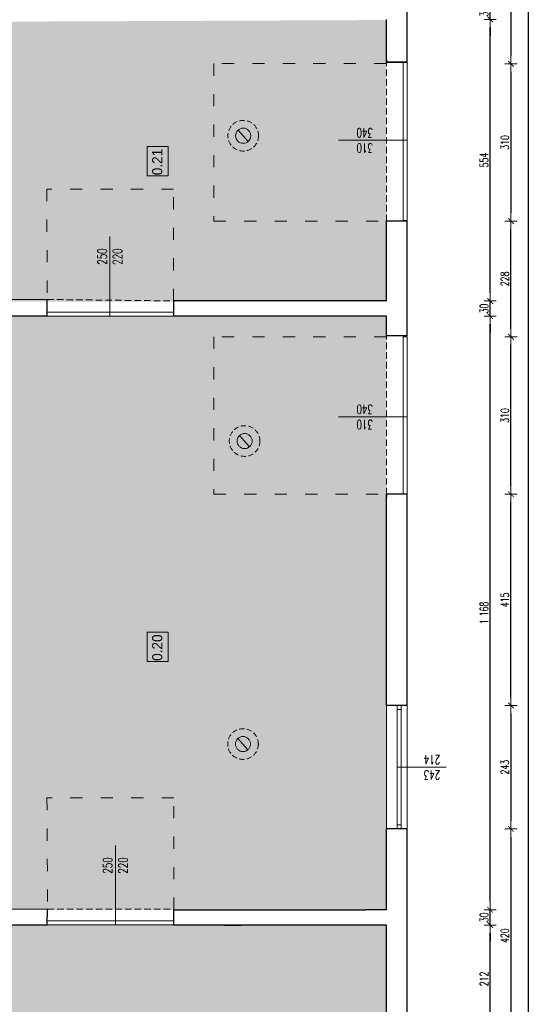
# Model space of a CAD drawing. Header units: millimetres. Extents: x -2948 to 78628, y 64669 to 215420.
# Tile 154 of 256: x 56582 to 57596, y 106581 to 108519. Entities that reach past the tile are written whole.
import ezdxf

# ---------------------------------------------------------------- set-up
doc = ezdxf.new("R2010")
doc.units = ezdxf.units.MM
for name, pattern in [('ACAD_ISO03W100', [30, 12, -18]), ('DASHED2', [0.375, 0.25, -0.125]), ('HIDDEN', [9.525, 6.35, -3.175])]:
    doc.linetypes.add(name, pattern=pattern)
for name, color, linetype, lineweight in [('-stolarka', 103, 'Continuous', 13), ('1_OPIS_OKNA', 60, 'Continuous', 13), ('kominy', 7, 'Continuous', 9), ('NOWE SCIANY', 3, 'Continuous', 13), ('NOWE WYBURZENIA', 1, 'Continuous', 20), ('OPIS', 2, 'Continuous', 13), ('pomiwszczenia', 95, 'Continuous', 20), ('POMOC', 1, 'Continuous', 13), ('SCIANY', 7, 'Continuous', 30), ('stolarka opis', 60, 'Continuous', 13), ('WYMIAR', 5, 'Continuous', 13), ('ŚCIANY', 7, 'Continuous', 30)]:
    doc.layers.add(name, color=color, linetype=linetype, lineweight=lineweight)
doc.layers.add('KONSTR.STALOWA', color=42, linetype='Continuous')
doc.styles.add('style2', font='romans.shx', dxfattribs={"width": 0.7})
doc.dimstyles.new('100', dxfattribs={"dimscale": 80, "dimtxt": 0.2, "dimasz": 0.2, "dimexe": 1.25, "dimexo": 0.625, "dimgap": 0.05, "dimtad": 1, "dimdec": 0, "dimdsep": 46, "dimlunit": 6, "dimtxsty": 'style2', "dimblk1": 'TICK', "dimblk2": 'TICK', "dimsah": 1, "dimcen": 0.2, "dimse1": 1, "dimse2": 1, "dimclrd": 256, "dimclrt": 2, "dimadec": 0, "dimazin": 0, "dimtfac": 1, "dimtdec": 0, "dimtix": 1, "dimtmove": 1, "dimatfit": 0, "dimldrblk": 'DOTSMALL', "dimfxl": 1, "dimtolj": 1, "dimtzin": 0, "dimarcsym": 0})

# ---------------------------------------------------------------- blocks, each defined once
blk = doc.blocks.new('TICK')
at = {"color": 5}
for p, q in [((-1, 0), (1, 0)), ((0, -0.75), (0, 0.75))]:
    blk.add_line(p, q, dxfattribs=at)
at = {"const_width": 0.1}
blk.add_lwpolyline([(-0.35, -0.35), (0.35, 0.35)], dxfattribs=at)
blk = doc.blocks.new('*D1411')
at = {"layer": 'Defpoints', "color": 0, "ltscale": 2, "transparency": 16777216}
for p in [(57377.7, 108720.8), (57386, 108431.9), (57549.6, 108431.9)]:
    blk.add_point(p, dxfattribs=at)
at = {"layer": 'WYMIAR', "lineweight": -2, "ltscale": 2, "transparency": 16777216}
blk.add_line((57549.6, 108704.8), (57549.6, 108447.9), dxfattribs=at)
at = {"layer": 'WYMIAR', "lineweight": -2, "ltscale": 2, "transparency": 16777216, "xscale": 16, "yscale": 16, "zscale": 16}
for p, rotation in [((57549.6, 108720.8), 90), ((57549.6, 108431.9), 270)]:
    blk.add_blockref('TICK', p, dxfattribs=dict(at, rotation=rotation))
at = {"layer": 'WYMIAR', "color": 2, "ltscale": 2, "transparency": 16777216, "insert": (57537.6, 108576.4), "char_height": 16, "attachment_point": 5, "rotation": 90, "style": 'style2'}
blk.add_mtext('\\A1;289', dxfattribs=at)
blk = doc.blocks.new('_DotSmall')
at = {"layer": 'OPIS', "color": 0, "const_width": 0.5}
blk.add_lwpolyline([(-0.0625, 0, 1), (0.0625, 0, 1)], format="xyb", close=True, dxfattribs=at)
blk = doc.blocks.new('*D1412')
at = {"layer": 'Defpoints', "color": 0, "ltscale": 2, "transparency": 16777216}
for p in [(57386, 108431.9), (57386, 108122.3), (57549.6, 108122.3)]:
    blk.add_point(p, dxfattribs=at)
at = {"layer": 'WYMIAR', "lineweight": -2, "ltscale": 2, "transparency": 16777216}
blk.add_line((57549.6, 108415.9), (57549.6, 108138.3), dxfattribs=at)
at = {"layer": 'WYMIAR', "lineweight": -2, "ltscale": 2, "transparency": 16777216, "xscale": 16, "yscale": 16, "zscale": 16}
for p, rotation in [((57549.6, 108431.9), 90), ((57549.6, 108122.3), 270)]:
    blk.add_blockref('TICK', p, dxfattribs=dict(at, rotation=rotation))
at = {"layer": 'WYMIAR', "color": 2, "ltscale": 2, "transparency": 16777216, "insert": (57537.6, 108277.1), "char_height": 16, "attachment_point": 5, "rotation": 90, "style": 'style2'}
blk.add_mtext('\\A1;310', dxfattribs=at)
blk = doc.blocks.new('*D1413')
at = {"layer": 'Defpoints', "color": 0, "ltscale": 2, "transparency": 16777216}
for p in [(57386, 107169.3), (57386, 106926.3), (57549.6, 106926.3)]:
    blk.add_point(p, dxfattribs=at)
at = {"layer": 'WYMIAR', "lineweight": -2, "ltscale": 2, "transparency": 16777216}
blk.add_line((57549.6, 107153.3), (57549.6, 106942.3), dxfattribs=at)
at = {"layer": 'WYMIAR', "lineweight": -2, "ltscale": 2, "transparency": 16777216, "xscale": 16, "yscale": 16, "zscale": 16}
for p, rotation in [((57549.6, 107169.3), 90), ((57549.6, 106926.3), 270)]:
    blk.add_blockref('TICK', p, dxfattribs=dict(at, rotation=rotation))
at = {"layer": 'WYMIAR', "color": 2, "ltscale": 2, "transparency": 16777216, "insert": (57537.6, 107047.8), "char_height": 16, "attachment_point": 5, "rotation": 90, "style": 'style2'}
blk.add_mtext('\\A1;243', dxfattribs=at)
blk = doc.blocks.new('*D1414')
at = {"layer": 'Defpoints', "color": 0, "ltscale": 2, "transparency": 16777216}
for p in [(57386, 106926.3), (57386, 106506.3), (57549.6, 106506.3)]:
    blk.add_point(p, dxfattribs=at)
at = {"layer": 'WYMIAR', "lineweight": -2, "ltscale": 2, "transparency": 16777216}
blk.add_line((57549.6, 106910.3), (57549.6, 106522.3), dxfattribs=at)
at = {"layer": 'WYMIAR', "lineweight": -2, "ltscale": 2, "transparency": 16777216, "xscale": 16, "yscale": 16, "zscale": 16}
for p, rotation in [((57549.6, 106926.3), 90), ((57549.6, 106506.3), 270)]:
    blk.add_blockref('TICK', p, dxfattribs=dict(at, rotation=rotation))
at = {"layer": 'WYMIAR', "color": 2, "ltscale": 2, "transparency": 16777216, "insert": (57537.6, 106716.3), "char_height": 16, "attachment_point": 5, "rotation": 90, "style": 'style2'}
blk.add_mtext('\\A1;420', dxfattribs=at)
blk = doc.blocks.new('*D1471')
at = {"layer": 'Defpoints', "color": 0, "ltscale": 2, "transparency": 16777216}
for p in [(57386, 107584.8), (57549.6, 107584.8), (57386, 107169.3)]:
    blk.add_point(p, dxfattribs=at)
at = {"layer": 'WYMIAR', "lineweight": -2, "ltscale": 2, "transparency": 16777216}
blk.add_line((57549.6, 107185.3), (57549.6, 107568.8), dxfattribs=at)
at = {"layer": 'WYMIAR', "lineweight": -2, "ltscale": 2, "transparency": 16777216, "xscale": 16, "yscale": 16, "zscale": 16}
for p, rotation in [((57549.6, 107584.8), 90), ((57549.6, 107169.3), 270)]:
    blk.add_blockref('TICK', p, dxfattribs=dict(at, rotation=rotation))
at = {"layer": 'WYMIAR', "color": 2, "ltscale": 2, "transparency": 16777216, "insert": (57537.6, 107377.1), "char_height": 16, "attachment_point": 5, "rotation": 90, "style": 'style2'}
blk.add_mtext('\\A1;415', dxfattribs=at)
blk = doc.blocks.new('*D1472')
at = {"layer": 'Defpoints', "color": 0, "ltscale": 2, "transparency": 16777216}
for p in [(57386, 107894.8), (57549.6, 107894.8), (57386, 107584.8)]:
    blk.add_point(p, dxfattribs=at)
at = {"layer": 'WYMIAR', "lineweight": -2, "ltscale": 2, "transparency": 16777216}
blk.add_line((57549.6, 107600.8), (57549.6, 107878.8), dxfattribs=at)
at = {"layer": 'WYMIAR', "lineweight": -2, "ltscale": 2, "transparency": 16777216, "xscale": 16, "yscale": 16, "zscale": 16}
for p, rotation in [((57549.6, 107894.8), 90), ((57549.6, 107584.8), 270)]:
    blk.add_blockref('TICK', p, dxfattribs=dict(at, rotation=rotation))
at = {"layer": 'WYMIAR', "color": 2, "ltscale": 2, "transparency": 16777216, "insert": (57537.6, 107739.8), "char_height": 16, "attachment_point": 5, "rotation": 90, "style": 'style2'}
blk.add_mtext('\\A1;310', dxfattribs=at)
blk = doc.blocks.new('*D1473')
at = {"layer": 'Defpoints', "color": 0, "ltscale": 2, "transparency": 16777216}
for p in [(57386, 108122.3), (57549.6, 108122.3), (57386, 107894.8)]:
    blk.add_point(p, dxfattribs=at)
at = {"layer": 'WYMIAR', "lineweight": -2, "ltscale": 2, "transparency": 16777216}
blk.add_line((57549.6, 107910.8), (57549.6, 108106.3), dxfattribs=at)
at = {"layer": 'WYMIAR', "lineweight": -2, "ltscale": 2, "transparency": 16777216, "xscale": 16, "yscale": 16, "zscale": 16}
for p, rotation in [((57549.6, 108122.3), 90), ((57549.6, 107894.8), 270)]:
    blk.add_blockref('TICK', p, dxfattribs=dict(at, rotation=rotation))
at = {"layer": 'WYMIAR', "color": 2, "ltscale": 2, "transparency": 16777216, "insert": (57537.6, 108008.6), "char_height": 16, "attachment_point": 5, "rotation": 90, "style": 'style2'}
blk.add_mtext('\\A1;228', dxfattribs=at)
blk = doc.blocks.new('*D1579')
at = {"layer": 'Defpoints', "color": 0, "ltscale": 2, "transparency": 16777216}
for p in [(57372, 110970.3), (57372, 101303.3), (57583.6, 101303.3)]:
    blk.add_point(p, dxfattribs=at)
at = {"layer": 'WYMIAR', "lineweight": -2, "ltscale": 2, "transparency": 16777216}
blk.add_line((57583.6, 110954.3), (57583.6, 101319.3), dxfattribs=at)
at = {"layer": 'WYMIAR', "lineweight": -2, "ltscale": 2, "transparency": 16777216, "xscale": 16, "yscale": 16, "zscale": 16}
for p, rotation in [((57583.6, 110970.3), 90), ((57583.6, 101303.3), 270)]:
    blk.add_blockref('TICK', p, dxfattribs=dict(at, rotation=rotation))
at = {"layer": 'WYMIAR', "color": 2, "ltscale": 2, "transparency": 16777216, "insert": (57571.6, 106136.8), "char_height": 16, "attachment_point": 5, "rotation": 90, "style": 'style2'}
blk.add_mtext('\\A1;9\xa0667', dxfattribs=at)
blk = doc.blocks.new('*D1537')
at = {"layer": 'Defpoints', "color": 0, "ltscale": 2, "transparency": 16777216}
for p in [(57304.3, 106737.3), (57508.6, 106737.3), (57304.3, 106525.3)]:
    blk.add_point(p, dxfattribs=at)
at = {"layer": 'WYMIAR', "lineweight": -2, "ltscale": 2, "transparency": 16777216}
blk.add_line((57508.6, 106541.3), (57508.6, 106721.3), dxfattribs=at)
at = {"layer": 'WYMIAR', "lineweight": -2, "ltscale": 2, "transparency": 16777216, "xscale": 16, "yscale": 16, "zscale": 16}
for p, rotation in [((57508.6, 106737.3), 90), ((57508.6, 106525.3), 270)]:
    blk.add_blockref('TICK', p, dxfattribs=dict(at, rotation=rotation))
at = {"layer": 'WYMIAR', "color": 2, "ltscale": 2, "transparency": 16777216, "insert": (57496.6, 106631.3), "char_height": 16, "attachment_point": 5, "rotation": 90, "style": 'style2'}
blk.add_mtext('\\A1;212', dxfattribs=at)
blk = doc.blocks.new('*D1538')
at = {"layer": 'Defpoints', "color": 0, "ltscale": 2, "transparency": 16777216}
for p in [(57304.3, 106767.3), (57508.6, 106767.3), (57304.3, 106737.3)]:
    blk.add_point(p, dxfattribs=at)
at = {"layer": 'WYMIAR', "lineweight": -2, "ltscale": 2, "transparency": 16777216}
for p, q in [((57508.6, 106783.3), (57508.6, 106799.3)), ((57508.6, 106737.3), (57508.6, 106767.3)), ((57508.6, 106721.3), (57508.6, 106705.3))]:
    blk.add_line(p, q, dxfattribs=at)
at = {"layer": 'WYMIAR', "lineweight": -2, "ltscale": 2, "transparency": 16777216, "xscale": 16, "yscale": 16, "zscale": 16}
for p, rotation in [((57508.6, 106767.3), 270), ((57508.6, 106737.3), 90)]:
    blk.add_blockref('TICK', p, dxfattribs=dict(at, rotation=rotation))
at = {"layer": 'WYMIAR', "color": 2, "ltscale": 2, "transparency": 16777216, "insert": (57496.6, 106752.3), "char_height": 16, "attachment_point": 5, "rotation": 90, "style": 'style2'}
blk.add_mtext('\\A1;30', dxfattribs=at)
blk = doc.blocks.new('*D1539')
at = {"layer": 'Defpoints', "color": 0, "ltscale": 2, "transparency": 16777216}
for p in [(57304.3, 107935.3), (57508.6, 107935.3), (57304.3, 106767.3)]:
    blk.add_point(p, dxfattribs=at)
at = {"layer": 'WYMIAR', "lineweight": -2, "ltscale": 2, "transparency": 16777216}
blk.add_line((57508.6, 106783.3), (57508.6, 107919.3), dxfattribs=at)
at = {"layer": 'WYMIAR', "lineweight": -2, "ltscale": 2, "transparency": 16777216, "xscale": 16, "yscale": 16, "zscale": 16}
for p, rotation in [((57508.6, 107935.3), 90), ((57508.6, 106767.3), 270)]:
    blk.add_blockref('TICK', p, dxfattribs=dict(at, rotation=rotation))
at = {"layer": 'WYMIAR', "color": 2, "ltscale": 2, "transparency": 16777216, "insert": (57496.6, 107351.3), "char_height": 16, "attachment_point": 5, "rotation": 90, "style": 'style2'}
blk.add_mtext('\\A1;1\xa0168', dxfattribs=at)
blk = doc.blocks.new('*D1540')
at = {"layer": 'Defpoints', "color": 0, "ltscale": 2, "transparency": 16777216}
for p in [(57304.3, 107965.3), (57508.6, 107965.3), (57304.3, 107935.3)]:
    blk.add_point(p, dxfattribs=at)
at = {"layer": 'WYMIAR', "lineweight": -2, "ltscale": 2, "transparency": 16777216}
for p, q in [((57508.6, 107981.3), (57508.6, 107997.3)), ((57508.6, 107935.3), (57508.6, 107965.3)), ((57508.6, 107919.3), (57508.6, 107903.3))]:
    blk.add_line(p, q, dxfattribs=at)
at = {"layer": 'WYMIAR', "lineweight": -2, "ltscale": 2, "transparency": 16777216, "xscale": 16, "yscale": 16, "zscale": 16}
for p, rotation in [((57508.6, 107965.3), 270), ((57508.6, 107935.3), 90)]:
    blk.add_blockref('TICK', p, dxfattribs=dict(at, rotation=rotation))
at = {"layer": 'WYMIAR', "color": 2, "ltscale": 2, "transparency": 16777216, "insert": (57496.6, 107950.3), "char_height": 16, "attachment_point": 5, "rotation": 90, "style": 'style2'}
blk.add_mtext('\\A1;30', dxfattribs=at)
blk = doc.blocks.new('*D1541')
at = {"layer": 'Defpoints', "color": 0, "ltscale": 2, "transparency": 16777216}
for p in [(57304.3, 108519.3), (57508.6, 108519.3), (57304.3, 107965.3)]:
    blk.add_point(p, dxfattribs=at)
at = {"layer": 'WYMIAR', "lineweight": -2, "ltscale": 2, "transparency": 16777216}
blk.add_line((57508.6, 107981.3), (57508.6, 108503.3), dxfattribs=at)
at = {"layer": 'WYMIAR', "lineweight": -2, "ltscale": 2, "transparency": 16777216, "xscale": 16, "yscale": 16, "zscale": 16}
for p, rotation in [((57508.6, 108519.3), 90), ((57508.6, 107965.3), 270)]:
    blk.add_blockref('TICK', p, dxfattribs=dict(at, rotation=rotation))
at = {"layer": 'WYMIAR', "color": 2, "ltscale": 2, "transparency": 16777216, "insert": (57496.6, 108242.3), "char_height": 16, "attachment_point": 5, "rotation": 90, "style": 'style2'}
blk.add_mtext('\\A1;554', dxfattribs=at)
blk = doc.blocks.new('*D1542')
at = {"layer": 'Defpoints', "color": 0, "ltscale": 2, "transparency": 16777216}
for p in [(57304.3, 108549.3), (57508.6, 108549.3), (57304.3, 108519.3)]:
    blk.add_point(p, dxfattribs=at)
at = {"layer": 'WYMIAR', "lineweight": -2, "ltscale": 2, "transparency": 16777216}
for p, q in [((57508.6, 108565.3), (57508.6, 108581.3)), ((57508.6, 108519.3), (57508.6, 108549.3)), ((57508.6, 108503.3), (57508.6, 108487.3))]:
    blk.add_line(p, q, dxfattribs=at)
at = {"layer": 'WYMIAR', "lineweight": -2, "ltscale": 2, "transparency": 16777216, "xscale": 16, "yscale": 16, "zscale": 16}
for p, rotation in [((57508.6, 108549.3), 270), ((57508.6, 108519.3), 90)]:
    blk.add_blockref('TICK', p, dxfattribs=dict(at, rotation=rotation))
at = {"layer": 'WYMIAR', "color": 2, "ltscale": 2, "transparency": 16777216, "insert": (57496.6, 108534.3), "char_height": 16, "attachment_point": 5, "rotation": 90, "style": 'style2'}
blk.add_mtext('\\A1;30', dxfattribs=at)

msp = doc.modelspace()

# ---------------------------------------------------------------- hatches: boundary and pattern name
at = {"layer": 'KONSTR.STALOWA', "true_color": 0xddb3d4, "transparency": 33554585}
h = msp.add_hatch(color=254, dxfattribs=at)
h.dxf.hatch_style = 1
h.paths.add_polyline_path([(56143.1, 108512.9), (56143.1, 107963.9), (57304.1, 107963.9), (57304.1, 108517.9)])
at = {"layer": 'NOWE SCIANY', "ltscale": 2, "true_color": 0xfeeab9, "transparency": 33554585}
h = msp.add_hatch(color=254, dxfattribs=at)
h.dxf.hatch_style = 1
h.paths.add_polyline_path([(56436.2, 107935.7), (56144.8, 107934.2), (56144.8, 107370.7), (56143.2, 107370.7), (56143.2, 106767.7), (56710.5, 106767.7), (56710.5, 107935.7)])
h.paths.add_polyline_path([(56710.5, 107935.7), (56710.5, 106767.7), (57304.2, 106767.7), (57304.2, 107935.7)])
at = {"layer": 'NOWE WYBURZENIA', "true_color": 0xcecce6, "transparency": 33554585}
h = msp.add_hatch(color=254, dxfattribs=at)
h.dxf.hatch_style = 1
h.paths.add_polyline_path([(56143.3, 106737.4), (56143.3, 104955.8), (57304.3, 104955.4), (57304.3, 106005.4), (57094.3, 106007.4), (57094.3, 106525.4), (57304.3, 106525.4), (57304.3, 106737.4)])

# ---------------------------------------------------------------- linework, layer by layer
at = {"layer": '-stolarka'}
for p, q in [((57325.3, 107169.3), (57325.3, 106926.3)), ((57333.3, 107169.3), (57333.3, 106926.3)), ((57333.3, 107161.3), (57325.3, 107161.3)), ((57333.3, 106934.3), (57325.3, 106934.3))]:
    msp.add_line(p, q, dxfattribs=at)
at = {"layer": '-stolarka', "ltscale": 2}
for points in [[(57337.3, 108123.8), (57337.3, 108435.3), (57345.3, 108435.3), (57345.3, 108123.8)], [(57337.3, 108123.8), (57337.3, 108435.3), (57345.3, 108435.3), (57345.3, 108123.8)], [(56885.8, 107935.3), (56636.5, 107935.3), (56636.5, 107943.3), (56885.8, 107943.3)], [(56885.8, 106737.6), (56636.5, 106737.6), (56636.5, 106745.3), (56885.8, 106745.3)]]:
    msp.add_lwpolyline(points, close=True, dxfattribs=at)
at = {"layer": '1_OPIS_OKNA'}
msp.add_line((57421.7, 107047.8), (57325.3, 107047.8), dxfattribs=at)
at = {"layer": 'kominy', "ltscale": 2}
for points in [[(57032.2, 108279.2), (57012.4, 108301.4)], [(57035, 107678.5), (57015.3, 107700.7)], [(57031.7, 107082.3), (57012, 107104.5)]]:
    msp.add_lwpolyline(points, dxfattribs=at)
at = {"layer": 'kominy', "linetype": 'DASHED2', "ltscale": 40}
for centre in [(57022.3, 108290.3), (57025.1, 107689.6), (57021.9, 107093.4)]:
    msp.add_circle(centre, 30.2, dxfattribs=at)
at = {"layer": 'kominy', "ltscale": 2}
for centre in [(57022.3, 108290.3), (57025.1, 107689.6), (57021.9, 107093.4)]:
    msp.add_circle(centre, 14.9, dxfattribs=at)
at = {"layer": 'NOWE SCIANY'}
for p, q in [((57345.3, 108281.3), (57209.8, 108281.3)), ((56759.9, 107935.3), (56759.9, 108091.9)), ((57345.3, 107737.3), (57209.8, 107737.3)), ((57345.3, 107737.3), (57209.8, 107737.3)), ((56770.7, 106737.3), (56770.7, 106893.9))]:
    msp.add_line(p, q, dxfattribs=at)
at = {"layer": 'NOWE SCIANY', "linetype": 'HIDDEN', "ltscale": 2}
for p, q in [((56636.5, 107968.1), (56885.8, 107965.3)), ((56637, 106768.4), (56885.8, 106768.4))]:
    msp.add_line(p, q, dxfattribs=at)
at = {"layer": 'NOWE SCIANY', "ltscale": 2}
for p, q in [((56885.8, 107935.3), (56885.8, 107965.3)), ((57018.3, 106767.3), (57263.3, 106767.3)), ((57018.3, 106737.3), (57263.3, 106737.3))]:
    msp.add_line(p, q, dxfattribs=at)
at = {"layer": 'NOWE SCIANY', "linetype": 'ACAD_ISO03W100', "ltscale": 2}
for points in [[(57304.3, 108432.3), (56964.3, 108432.3), (56964.3, 108122.3), (57304.3, 108122.3)], [(56885.3, 107965.3), (56885.3, 108185.3), (56635.3, 108185.3), (56636.5, 107965.3)], [(57304.3, 107894.8), (56964.3, 107894.8), (56964.3, 107584.8), (57304.3, 107584.8)], [(56885.8, 106767.3), (56885.8, 106987.3), (56635.8, 106987.3), (56637, 106768.4)]]:
    msp.add_lwpolyline(points, dxfattribs=at)
at = {"layer": 'NOWE SCIANY'}
msp.add_lwpolyline([(57304.3, 108435.3), (57345.3, 108435.3)], dxfattribs=at)
at = {"layer": 'NOWE SCIANY', "ltscale": 2}
for points in [[(57337.3, 108123.8), (57337.3, 108435.3), (57345.3, 108435.3), (57345.3, 108123.8)], [(57337.3, 107584.8), (57337.3, 107894.8), (57345.3, 107894.8), (57345.3, 107584.8)]]:
    msp.add_lwpolyline(points, close=True, dxfattribs=at)
for points in [[(56636.5, 107965.3), (56636.5, 107935.3)], [(57304.3, 107584.8), (57345.3, 107584.8)]]:
    msp.add_lwpolyline(points, dxfattribs=at)
at = {"layer": 'NOWE WYBURZENIA', "linetype": 'HIDDEN', "ltscale": 2}
for p, q in [((57304.3, 108122.3), (57304.3, 108440.3)), ((57304.3, 107584.8), (57304.3, 107896.3)), ((57345.3, 107894.8), (57345.3, 107584.8))]:
    msp.add_line(p, q, dxfattribs=at)
at = {"layer": 'pomiwszczenia'}
for points in [[(56833.2, 108211.4), (56833.2, 108269.3), (56874.8, 108269.3), (56874.8, 108211.4)], [(56833.2, 107255.9), (56833.2, 107313.8), (56874.8, 107313.8), (56874.8, 107255.9)]]:
    msp.add_lwpolyline(points, close=True, dxfattribs=at)
at = {"layer": 'POMOC'}
for p, q in [((57304.3, 106926.3), (57304.3, 107169.3)), ((57345.3, 107169.3), (57345.3, 106926.3))]:
    msp.add_line(p, q, dxfattribs=at)
at = {"layer": 'SCIANY', "ltscale": 2}
for points in [[(57304.3, 108440.3), (57304.3, 108435.3), (57345.3, 108435.3)], [(56636.4, 107935.3), (56636.5, 107968.1)], [(56885.8, 107935.3), (56885.8, 107965.3)], [(57345.3, 107584.8), (57304.3, 107584.8), (57304.3, 107578.3)], [(56636.5, 106737.6), (56637, 106768.4)], [(57263.3, 106737.3), (56885.8, 106737.3), (56885.8, 106767.3), (57263.3, 106767.3)]]:
    msp.add_lwpolyline(points, dxfattribs=at)
at = {"layer": 'stolarka opis'}
msp.add_line((57345.3, 108281.3), (57209.8, 108281.3), dxfattribs=at)
at = {"layer": 'ŚCIANY', "ltscale": 2}
for p, q in [((57345.3, 108435.3), (57345.3, 108720.8)), ((57304.3, 108435.3), (57304.3, 108519.3)), ((57345.3, 108435.3), (57304.3, 108435.3)), ((57304.3, 107965.3), (57304.3, 108122.3)), ((57345.3, 108122.3), (57304.3, 108122.3)), ((57345.3, 108122.3), (57310.3, 108122.3)), ((57345.3, 107896.3), (57345.3, 108122.3)), ((56636.5, 107968.1), (56143.3, 107965.3)), ((57304.3, 107965.3), (56885.8, 107965.3)), ((56636.5, 107935.3), (56152.3, 107935.3)), ((57304.3, 107935.3), (56885.8, 107935.3)), ((57304.3, 107896.3), (57304.3, 107935.3)), ((57345.3, 107896.3), (57304.3, 107896.3)), ((57304.3, 107169.3), (57304.3, 107584.8)), ((57345.3, 107584.8), (57304.3, 107584.8)), ((57345.3, 107169.3), (57345.3, 107584.8)), ((57345.3, 107169.3), (57304.3, 107169.3)), ((57304.3, 106767.3), (57304.3, 106926.3)), ((57345.3, 106926.3), (57304.3, 106926.3)), ((57345.3, 106926.3), (57310.3, 106926.3)), ((57345.3, 106489.3), (57345.3, 106926.3)), ((56637, 106768.4), (56436.3, 106767.3)), ((56984.3, 106767.3), (57018.3, 106767.3)), ((57304.3, 106767.3), (57263.3, 106767.3)), ((56636.5, 106737.3), (56436.3, 106737.3)), ((56984.3, 106737.3), (57018.3, 106737.3)), ((57304.3, 106737.3), (57263.3, 106737.3)), ((57304.3, 106525.3), (57304.3, 106737.3))]:
    msp.add_line(p, q, dxfattribs=at)

# ---------------------------------------------------------------- texts
at = {"layer": '1_OPIS_OKNA', "ltscale": 0.2, "insert": (57410.3, 107023.5), "char_height": 18, "width": 280.137, "attachment_point": 1, "rotation": 179.9915, "style": 'style2'}
msp.add_mtext('243\\P214', dxfattribs=at)
at = {"layer": 'NOWE SCIANY', "linetype": 'Continuous', "ltscale": 0.2, "char_height": 18, "width": 280.137, "attachment_point": 1, "style": 'style2'}
for s, insert, rotation in [('310\\P340', (57277.9, 108257), 179.9915), ('250\\P220', (56735.6, 108036.3), 89.9915), ('310\\P340', (57277.9, 107713), 179.9915), ('250\\P220', (56746.4, 106838.3), 89.9915)]:
    msp.add_mtext(s, dxfattribs=dict(at, insert=insert, rotation=rotation))
at = {"layer": 'pomiwszczenia', "char_height": 20, "attachment_point": 5, "rotation": 90}
for s, width, insert in [('0.21', 30, (56853.1, 108238.6)), ('0.20', 0.766, (56853.1, 107283.1))]:
    msp.add_mtext_dynamic_manual_height_columns(s, width=width, gutter_width=4.5, heights=[0], dxfattribs=dict(at, insert=insert))

# ---------------------------------------------------------------- dimensions: what is measured, and where the dimension line sits
at = {"layer": 'WYMIAR', "ltscale": 2}
for base, p1, p2, angle, picture, middle in [((57583.6, 101303.3), (57372, 110970.3), (57372, 101303.3), 90, '*D1579', (57571.6, 106136.8)), ((57549.6, 108431.9), (57377.7, 108720.8), (57386, 108431.9), 90, '*D1411', (57537.6, 108576.4)), ((57508.6, 108549.3), (57304.3, 108519.3), (57304.3, 108549.3), 90, '*D1542', (57496.6, 108534.3)), ((57508.6, 108519.3), (57304.3, 107965.3), (57304.3, 108519.3), 90, '*D1541', (57496.6, 108242.3)), ((57549.6, 108122.3), (57386, 108431.9), (57386, 108122.3), 90, '*D1412', (57537.6, 108277.1)), ((57549.5871557, 108122.3345824), (57386.0165527, 107894.8345824), (57386.0165527, 108122.3345824), 270, '*D1473', (57537.5871557, 108008.5845824)), ((57508.6, 107965.3), (57304.3, 107935.3), (57304.3, 107965.3), 90, '*D1540', (57496.6, 107950.3)), ((57508.6, 107935.3), (57304.3, 106767.3), (57304.3, 107935.3), 90, '*D1539', (57496.6, 107351.3)), ((57549.6, 107894.8), (57386, 107584.8), (57386, 107894.8), 270, '*D1472', (57537.6, 107739.8)), ((57549.6, 106926.3), (57386, 107169.3), (57386, 106926.3), 90, '*D1413', (57537.6, 107047.8)), ((57549.6, 106506.3), (57386, 106926.3), (57386, 106506.3), 90, '*D1414', (57537.6, 106716.3)), ((57508.6, 106767.3), (57304.3, 106737.3), (57304.3, 106767.3), 90, '*D1538', (57496.6, 106752.3)), ((57508.6, 106737.3), (57304.3, 106525.3), (57304.3, 106737.3), 90, '*D1537', (57496.6, 106631.3))]:
    dim = msp.add_linear_dim(base=base, p1=p1, p2=p2, angle=angle, dimstyle='100', dxfattribs=at)
    dim.commit()
    dim.dimension.update_dxf_attribs({"geometry": picture, "text_midpoint": middle})
dim = msp.add_aligned_dim(p1=(57386.0166, 107169.3346), p2=(57386.0166, 107584.7769), distance=-163.5706, dimstyle='100', dxfattribs=at)
dim.commit()
dim.dimension.update_dxf_attribs({"geometry": '*D1471', "text_midpoint": (57537.5872, 107377.0558)})

doc.saveas('drawing.dxf')
